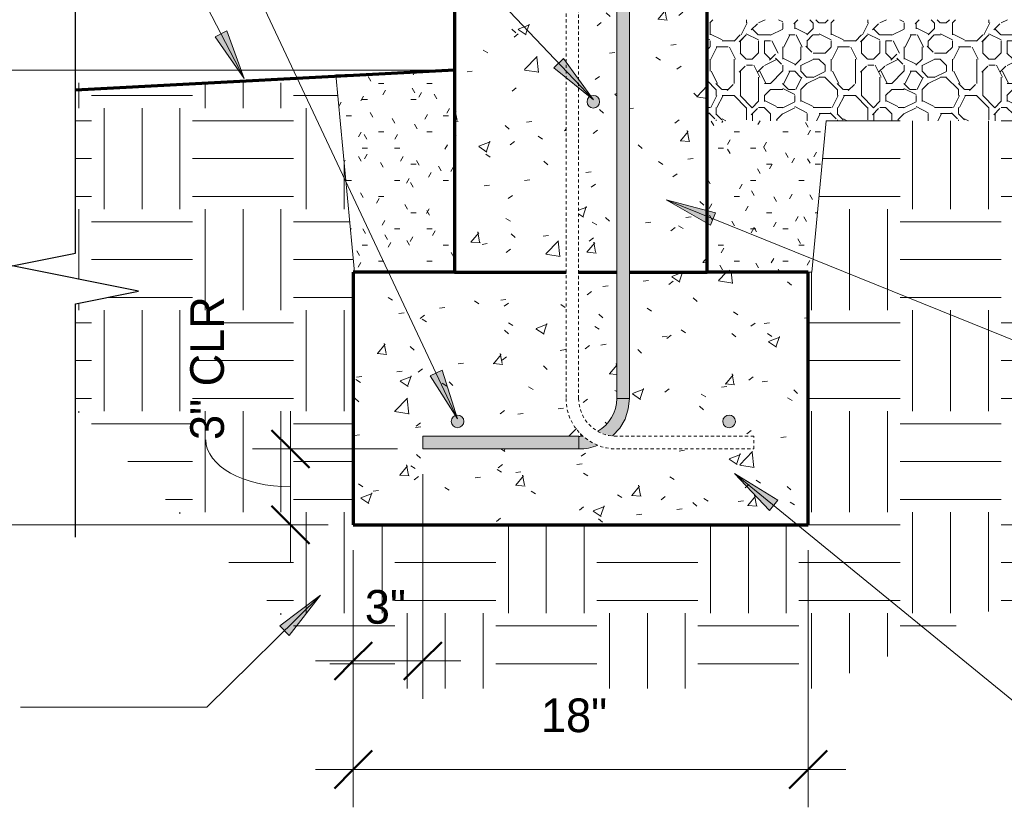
# Model space of a CAD drawing. Header units: inches. Extents: x 185 to 1318, y -45 to 298.
# Tile 7 of 23: x 678 to 717, y 56 to 87. Entities that reach past the tile are written whole.
import ezdxf

# ---------------------------------------------------------------- set-up
doc = ezdxf.new("R2010")
doc.units = ezdxf.units.IN
doc.header["$MEASUREMENT"] = 0
doc.linetypes.add('Hidden 1_8_', pattern=[0.1875, 0.125, -0.0625])
doc.layers.add('A-ANNO-DIMS', color=1, linetype='Continuous')
for name, color, linetype, lineweight in [('A-ANNO-DIMS-16', 1, 'Continuous', 9), ('A-ANNO-TEXT', 2, 'Continuous', 9), ('A-DETL', 5, 'Continuous', 9), ('A-DETL-GENF', 3, 'Continuous', 9), ('A-DETL-HLIN', 3, 'Continuous', 70), ('A-DETL-LLIN', 3, 'Continuous', 9), ('A-DETL-MBND', 5, 'Hidden 1_8_', 9)]:
    doc.layers.add(name, color=color, linetype=linetype, lineweight=lineweight)
doc.dimstyles.new('Linear_-_3_32__SBT_INCH_INCREM', dxfattribs={"dimscale": 12, "dimtxt": 0.125, "dimasz": 0.18, "dimexe": 0.125, "dimexo": 0.005208, "dimgap": 0.083333, "dimtad": 1, "dimtoh": 1, "dimdec": 0, "dimzin": 1, "dimdsep": 46, "dimlunit": 5, "dimtxsty": 'Standard', "dimtsz": 0.088388, "dimcen": 0.09, "dimdle": 0.125, "dimazin": 0, "dimtfac": 1, "dimtdec": 0, "dimtmove": 0, "dimatfit": 3, "dimfxl": 0, "dimtvp": 1, "dimtolj": 1, "dimtzin": 0, "dimarcsym": 0})
doc.dimstyles.new('Linear_-_3_32__SBT_TO_1_', dxfattribs={"dimscale": 12, "dimtxt": 0.125, "dimasz": 0.18, "dimexe": 0.125, "dimexo": 0.005208, "dimgap": 0.083333, "dimtad": 1, "dimtoh": 1, "dimdec": 0, "dimzin": 3, "dimdsep": 46, "dimlunit": 4, "dimtxsty": 'Standard', "dimtsz": 0.088388, "dimcen": 0.09, "dimdle": 0.125, "dimazin": 1, "dimtfac": 1, "dimtdec": 0, "dimtmove": 0, "dimatfit": 3, "dimfxl": 0, "dimtvp": 1, "dimtolj": 1, "dimtzin": 0, "dimarcsym": 0})
doc.dimstyles.new('Linear_-_3_32__SBT_TO_1_256', dxfattribs={"dimscale": 12, "dimtxt": 0.125, "dimasz": 0.18, "dimexe": 0.125, "dimexo": 0.005208, "dimgap": 0.083333, "dimtad": 1, "dimtoh": 1, "dimdec": 8, "dimzin": 3, "dimdsep": 46, "dimlunit": 4, "dimtxsty": 'Standard', "dimtsz": 0.088388, "dimcen": 0.09, "dimdle": 0.125, "dimazin": 1, "dimtfac": 1, "dimtdec": 8, "dimtmove": 0, "dimatfit": 3, "dimfxl": 0, "dimtvp": 1, "dimtolj": 1, "dimtzin": 0, "dimarcsym": 0})
pattern_1 = [(0, (453.232, 0), (2.56, 0.64), [0.211, -1.709, 0.211, -1.709, -10.24]), (0, (453.232, 0), (2.56, 0.64), [-3.84, 0.211, -3.629, 0.211, -1.709, -4.48]), (0, (453.232, 0), (2.56, 0.64), [-9.6, 0.211, -1.069, 0.211, -2.989]), (120, (454.192, 0.32), (-1.8342563, 1.897025), [0.211, -1.709, 0.211, -1.709, -10.24]), (120, (454.192, 0.32), (-1.8342563, 1.897025), [-3.84, 0.211, -3.629, 0.211, -1.709, -4.48]), (120, (454.192, 0.32), (-1.8342563, 1.897025), [-9.6, 0.211, -1.069, 0.211, -2.989]), (240, (454.512, 1.6), (-0.7257437, -2.537025), [0.211, -1.709, 0.211, -1.709, -10.24]), (240, (454.512, 1.6), (-0.7257437, -2.537025), [-3.84, 0.211, -3.629, 0.211, -1.709, -4.48]), (240, (454.512, 1.6), (-0.7257437, -2.537025), [-9.6, 0.211, -1.069, 0.211, -2.989])]
pattern_2 = [(50, (453.232, 0), (4.590705, -0.40187), [0.48, -5.28]), (355, (453.232, 0), (-0.88784, 4.8137), [0.384, -4.224]), (100.451, (453.614, -0.033), (3.70197, 4.41272), [0.408, -4.487]), (46.184, (453.232, 1.28), (6.83066, -1.05904), [0.72, -7.92]), (96.636, (453.801, 1.192), (5.98166, 6.23401), [0.612, -6.731]), (351.184, (453.232, 1.28), (5.98208, 6.23382), [0.576, -6.336]), (21, (453.872, 0.96), (3.82029, -2.5771), [0.48, -5.28]), (326, (453.872, 0.96), (1.55721, 4.64059), [0.384, -4.224]), (71.451, (454.19, 0.745), (5.37715, 2.0647), [0.408, -4.487]), (37.5, (453.232, 0), (0.077972, 2.130786), [0.211, -3.962, 0.211, -4.077, -4.24]), (37.5, (453.232, 0), (0.077972, 2.130786), [-8.461, 0.211, -4.029]), (7.5, (453.232, 0), (1.683907, 2.52439), [0.211, -2.234, 0.211, -3.866, -1.616]), (7.5, (453.232, 0), (1.683907, 2.52439), [-6.522, 0.211, -1.405]), (327.5, (451.804, 0), (3.416527, -0.144297), [0.211, -1.389, 0.211, -4.781, -6.624]), (327.5, (451.804, 0), (3.416527, -0.144297), [-6.592, 0.211, -6.413]), (317.5, (451.164, 0), (3.732463, 0.640715), [0.211, -1.869, 0.211, -3.104, -4.704]), (317.5, (451.164, 0), (3.732463, 0.640715), [-5.395, 0.211, -4.493])]

# ---------------------------------------------------------------- blocks, each defined once
blk = doc.blocks.new('Reinf Bar Secti__CONC STEM0')
at = {"layer": 'A-DETL-GENF'}
h = blk.add_hatch(color=256, dxfattribs=at)
edge = h.paths.add_edge_path(flags=0)
edge.add_arc((0, 0), 0.25, 180, 360)
edge.add_arc((0, 0), 0.25, 0, 180)
for start, end in [(0, 180), (180, 0)]:
    blk.add_arc((0, 0), 0.25, start, end, dxfattribs=at)
blk = doc.blocks.new('Reinf Bar Secti__CONC STEM2')
at = {"layer": 'A-DETL-GENF'}
h = blk.add_hatch(color=256, dxfattribs=at)
edge = h.paths.add_edge_path(flags=0)
edge.add_arc((0, 0), 0.25, 180, 360)
edge.add_arc((0, 0), 0.25, 360, 540)
for start, end in [(360, 180), (180, 360)]:
    blk.add_arc((0, 0), 0.25, start, end, dxfattribs=at)
blk = doc.blocks.new('Break Line1 - B__CONC STEM1')
at = {"layer": 'A-DETL-GENF', "lineweight": 30}
for p, q in [((0.5, 2.5), (-0.5, -2.5)), ((1, 0), (0.5, 2.5)), ((-1, 0), (-10.857, 0)), ((-0.5, -2.5), (-1, 0)), ((10.242, 0), (1, 0))]:
    blk.add_line(p, q, dxfattribs=at)
blk = doc.blocks.new('Reinf Bar Eleva__CONC STEM0')
at = {"layer": 'A-DETL-GENF'}
blk.add_hatch(color=256, dxfattribs=at).paths.add_polyline_path([(6.176, 0), (0, 0), (0, -0.5), (6.176, -0.5)], flags=0)
for p, q in [((6.176, 0), (0, 0)), ((0, 0), (0, -0.5)), ((6.176, -0.5), (6.176, 0)), ((0, -0.5), (6.176, -0.5))]:
    blk.add_line(p, q, dxfattribs=at)
blk = doc.blocks.new('Reinf Bar Eleva__CONC STEM2')
at = {"layer": 'A-DETL-GENF'}
blk.add_hatch(color=256, dxfattribs=at).paths.add_polyline_path([(44.1875, 0), (0, 0), (0, -0.5), (44.1875, -0.5)], flags=0)
for p, q in [((44.1875, 0), (0, 0)), ((0, 0), (0, -0.5)), ((44.1875, -0.5), (44.1875, 0)), ((0, -0.5), (44.1875, -0.5))]:
    blk.add_line(p, q, dxfattribs=at)
blk = doc.blocks.new('DIMBLOCK39-FTG __CONC STEM0')
at = {"layer": 'A-ANNO-DIMS-16'}
for p, q in [((694.347, 69.007), (694.347, 60.111)), ((694.347, 61.611), (694.347, 69.007)), ((691.597, 66.005), (691.597, 60.111)), ((691.597, 61.611), (691.597, 66.005)), ((690.097, 61.611), (695.847, 61.611))]:
    blk.add_line(p, q, dxfattribs=at)
at = {"layer": 'A-ANNO-DIMS-16', "lineweight": 50}
for p, q in [((691.597, 61.611), (692.347, 62.361)), ((694.347, 61.611), (695.097, 62.361)), ((691.597, 61.611), (690.847, 60.861)), ((694.347, 61.611), (693.597, 60.861))]:
    blk.add_line(p, q, dxfattribs=at)
at = {"layer": 'A-ANNO-DIMS-16', "color": 0, "insert": (692.055, 64.421), "char_height": 1.33411, "width": 2.2, "attachment_point": 1, "line_spacing_factor": 1.070803}
blk.add_mtext('\\fStylus BT|b0|i0|c0|p34|;3"', dxfattribs=at)
blk = doc.blocks.new('DIMBLOCK40-FTG __CONC STEM0')
at = {"layer": 'A-ANNO-DIMS-16'}
for p, q in [((689.11, 71.507), (689.11, 65.505)), ((693.347, 70.007), (687.61, 70.007)), ((689.11, 70.007), (693.347, 70.007)), ((690.597, 67.005), (687.61, 67.005)), ((689.11, 67.005), (690.597, 67.005))]:
    blk.add_line(p, q, dxfattribs=at)
at = {"layer": 'A-ANNO-DIMS-16', "lineweight": 50}
for p, q in [((689.11, 70.007), (688.36, 70.757)), ((689.11, 70.007), (689.86, 69.257)), ((689.11, 67.005), (688.36, 67.755)), ((689.11, 67.005), (689.86, 66.255))]:
    blk.add_line(p, q, dxfattribs=at)
at = {"layer": 'A-ANNO-DIMS-16'}
blk.add_ellipse((689.11, 70.363), major_axis=(3.347, 0), ratio=0.554765, start_param=3.141593, end_param=4.712389, dxfattribs=at)
at = {"layer": 'A-ANNO-DIMS-16', "color": 0, "insert": (685.143, 70.363), "char_height": 1.33411, "width": 7, "attachment_point": 1, "rotation": 90, "line_spacing_factor": 1.070803}
blk.add_mtext('\\fStylus BT|b0|i0|c0|p34|;3" CLR', dxfattribs=at)
blk = doc.blocks.new('DIMBLOCK41-FTG __CONC STEM0')
at = {"layer": 'A-ANNO-DIMS-16'}
for p, q in [((691.597, 66.005), (691.597, 55.816)), ((691.597, 57.316), (691.597, 66.005)), ((709.597, 66.005), (709.597, 55.816)), ((709.597, 57.316), (709.597, 66.005)), ((690.097, 57.316), (711.097, 57.316))]:
    blk.add_line(p, q, dxfattribs=at)
at = {"layer": 'A-ANNO-DIMS-16', "lineweight": 50}
for p, q in [((691.597, 57.316), (692.347, 58.066)), ((709.597, 57.316), (710.347, 58.066)), ((691.597, 57.316), (690.847, 56.566)), ((709.597, 57.316), (708.847, 56.566))]:
    blk.add_line(p, q, dxfattribs=at)
at = {"layer": 'A-ANNO-DIMS-16', "color": 0, "insert": (699.026, 60.126), "char_height": 1.33411, "width": 3.77143, "attachment_point": 1, "line_spacing_factor": 1.070803}
blk.add_mtext('\\fStylus BT|b0|i0|c0|p34|;18"', dxfattribs=at)
blk = doc.blocks.new('DIMBLOCK42-FTG __CONC STEM0')
at = {"layer": 'A-ANNO-DIMS-16'}
for p, q in [((665.163, 65.505), (665.163, 86.505)), ((694.597, 85.005), (663.663, 85.005)), ((665.163, 85.005), (694.597, 85.005)), ((690.597, 67.005), (663.663, 67.005)), ((665.163, 67.005), (690.597, 67.005))]:
    blk.add_line(p, q, dxfattribs=at)
at = {"layer": 'A-ANNO-DIMS-16', "lineweight": 50}
for p, q in [((665.163, 85.005), (664.413, 85.755)), ((665.163, 85.005), (665.913, 84.255)), ((665.163, 67.005), (664.413, 67.755)), ((665.163, 67.005), (665.913, 66.255))]:
    blk.add_line(p, q, dxfattribs=at)
at = {"layer": 'A-ANNO-DIMS-16', "color": 0, "insert": (662.353, 72.41), "char_height": 1.33411, "width": 8.62857, "attachment_point": 1, "rotation": 90, "line_spacing_factor": 1.070803}
blk.add_mtext('\\fStylus BT|b0|i0|c0|p34|;18" MIN', dxfattribs=at)

msp = doc.modelspace()

# ---------------------------------------------------------------- hatches: boundary and pattern name
at = {"layer": 'A-ANNO-TEXT'}
for points in [[(686.59499772, 86.57005661), (686.1277115, 86.32723638), (687.28355599, 84.67395086)], [(699.91504596, 85.46338651), (699.53316568, 85.10077717), (701.10125151, 83.83174749)], [(705.73390904, 78.8745856), (705.93128223, 79.36280882), (703.9783839, 79.86829633)], [(695.11267268, 73.12576598), (694.63618322, 72.90154316), (695.72599867, 71.20400618)], [(708.07190496, 67.56878573), (708.40489785, 67.97674874), (706.68900805, 69.03743329)], [(688.69246556, 63.00045756), (689.06160023, 62.6248811), (690.30342611, 64.21459743)]]:
    msp.add_hatch(color=7, dxfattribs=at).paths.add_polyline_path(points, flags=0)
at = {"layer": 'A-DETL-GENF'}
h = msp.add_hatch(dxfattribs=at)
h.set_pattern_fill('FP4_7', style=0, pattern_type=2)
h.set_pattern_definition(pattern_2)
h.paths.add_polyline_path([(695.5970627, 91.00508928), (695.5970627, 77.00508928), (700.016385, 77.00508928), (700.016385, 91.00508928)], flags=0)
h = msp.add_hatch(dxfattribs=at)
h.set_pattern_fill('FP4_7', style=0, pattern_type=2)
h.set_pattern_definition(pattern_2)
h.paths.add_polyline_path([(702.02325533, 77.00508928), (702.02325533, 91.00508928), (700.516385, 91.00508928), (700.516385, 77.00508928)], flags=0)
edge = h.paths.add_edge_path(flags=0)
edge.add_arc((701.0970627, 83.75508928), 0.25, 180, 360)
edge.add_arc((701.0970627, 83.75508928), 0.25, 0, 180)
h = msp.add_hatch(dxfattribs=at)
h.set_pattern_fill('FP4_7', style=0, pattern_type=2)
h.set_pattern_definition(pattern_2)
h.paths.add_polyline_path([(705.5970627, 77.00508928), (705.5970627, 91.00508928), (702.52325533, 91.00508928), (702.52325533, 77.00508928)], flags=0)
h = msp.add_hatch(dxfattribs=at)
h.set_pattern_fill('FP4_11', style=0, pattern_type=2)
h.set_pattern_definition([(0, (453.232, 0), (4.8, 4.8), [0.48, -0.72, 0.24, -0.72, -2.64]), (0, (453.232, 0), (4.8, 4.8), [-2.16, 0.24, -2.4]), (0, (455.632, 0.48), (4.8, 4.8), [0.24, -4.56]), (0, (454.192, 0.72), (4.8, 4.8), [0.24, -0.48, 0.24, -3.84]), (0, (456.592, 0.96), (4.8, 4.8), [0.48, -4.32]), (0, (457.072, 1.2), (4.8, 4.8), [0.24, -4.56]), (0, (455.632, 1.68), (4.8, 4.8), [0.48, -4.32]), (0, (453.232, 1.92), (4.8, 4.8), [0.24, -0.48, 0.24, -1.2, -2.64]), (0, (453.232, 1.92), (4.8, 4.8), [-2.16, 0.72, -1.92]), (0, (456.592, 2.4), (4.8, 4.8), [0.48, -4.32]), (0, (453.712, 2.64), (4.8, 4.8), [0.48, -0.24, 0.24, -1.92, -1.92]), (0, (453.712, 2.64), (4.8, 4.8), [-2.88, 0.24, -1.68]), (0, (453.472, 2.88), (4.8, 4.8), [0.24, -4.56]), (0, (455.152, 3.12), (4.8, 4.8), [0.24, -0.24, 0.24, -4.08]), (0, (454.432, 3.36), (4.8, 4.8), [0.24, -4.56]), (0, (457.552, 3.6), (4.8, 4.8), [0.24, -4.56]), (0, (455.392, 3.84), (4.8, 4.8), [0.24, -1.92, 0.24, -2.4]), (0, (455.392, 4.08), (4.8, 4.8), [0.48, -4.32]), (0, (456.352, 4.32), (4.8, 4.8), [0.48, -4.32]), (0, (453.472, 4.56), (4.8, 4.8), [0.24, -2.88, 0.48, -1.2]), (90, (453.232, 2.16), (-4.8, 4.8), [0.96, -0.96, 0.48, -2.4]), (90, (453.472, 2.16), (-4.8, 4.8), [0.24, -1.68, 0.48, -2.4]), (90, (453.712, 0.96), (-4.8, 4.8), [0.72, -4.08]), (90, (453.952, 0.96), (-4.8, 4.8), [0.48, -4.32]), (90, (454.192, 0.24), (-4.8, 4.8), [0.24, -2.88, 0.24, -0.24, -1.2]), (90, (454.192, 0.24), (-4.8, 4.8), [-3.6, 0.48, -0.72]), (90, (454.672, 0.24), (-4.8, 4.8), [0.24, -1.68, 0.24, -2.64]), (90, (454.912, 2.16), (-4.8, 4.8), [0.48, -0.72, 0.24, -0.24, -3.12]), (90, (454.912, 2.16), (-4.8, 4.8), [-1.68, 0.48, -2.64]), (90, (455.152, 1.2), (-4.8, 4.8), [0.48, -2.64, 0.24, -1.44]), (90, (455.392, 0.24), (-4.8, 4.8), [0.24, -0.24, 0.48, -3.84]), (90, (455.872, 3.36), (-4.8, 4.8), [0.24, -4.56]), (90, (456.112, 3.36), (-4.8, 4.8), [0.48, -0.48, 0.24, -0.24, -3.36]), (90, (456.112, 3.36), (-4.8, 4.8), [-1.44, 0.48, -2.88]), (90, (456.352, 1.2), (-4.8, 4.8), [0.24, -0.24, 0.24, -0.48, -3.6]), (90, (456.352, 1.2), (-4.8, 4.8), [-1.2, 0.24, -3.36]), (90, (457.072, 2.88), (-4.8, 4.8), [0.96, -3.84]), (90, (457.312, 2.4), (-4.8, 4.8), [0.96, -0.72, 0.48, -2.64]), (90, (457.552, 0.48), (-4.8, 4.8), [0.24, -0.72, 0.48, -3.36]), (90, (457.792, 0.96), (-4.8, 4.8), [0.72, -4.08]), (45, (455.152, 0), (4e-16, 4.79984), [0.339, -6.449]), (45, (457.792, 0.24), (4e-16, 4.79984), [0.339, -5.77, 0.339, -0.339]), (45, (454.672, 0.48), (4e-16, 4.79984), [0.339, -2.715, 0.339, -3.394]), (45, (455.872, 0.48), (4e-16, 4.79984), [0.339, -5.431, 0.339, -0.679]), (45, (456.112, 0.48), (4e-16, 4.79984), [0.679, -2.715, 0.679, -2.715]), (45, (454.912, 0.96), (4e-16, 4.79984), [0.339, -3.055, 0.339, -0.339, -2.715]), (45, (454.912, 0.96), (4e-16, 4.79984), [-4.073, 0.339, -2.376]), (45, (457.312, 1.2), (4e-16, 4.79984), [0.339, -0.339, 0.339, -5.77]), (45, (453.952, 1.44), (4e-16, 4.79984), [0.339, -4.073, 0.339, -2.037]), (45, (457.792, 1.92), (4e-16, 4.79984), [0.339, -0.339, 0.339, -1.358, -4.413]), (45, (457.792, 1.92), (4e-16, 4.79984), [-2.376, 0.339, -4.073]), (45, (454.912, 2.64), (4e-16, 4.79984), [0.339, -6.449]), (45, (453.712, 2.88), (4e-16, 4.79984), [0.679, -6.109]), (45, (453.232, 3.36), (4e-16, 4.79984), [0.339, -0.339, 0.339, -5.77]), (45, (455.872, 4.08), (4e-16, 4.79984), [0.339, -6.449]), (45, (457.312, 4.56), (4e-16, 4.79984), [0.339, -6.449]), (135, (455.392, 0.48), (4e-16, 4.79984), [0.339, -6.449]), (135, (455.632, 0.48), (4e-16, 4.79984), [0.339, -6.449]), (135, (454.192, 0.72), (4e-16, 4.79984), [0.339, -1.358, 0.679, -4.412]), (135, (453.232, 0.72), (4e-16, 4.79984), [0.339, -6.449]), (135, (456.352, 1.44), (4e-16, 4.79984), [0.339, -2.715, 0.339, -3.394]), (135, (456.592, 1.44), (4e-16, 4.79984), [0.339, -2.037, 0.339, -2.036, -2.037]), (135, (456.592, 1.44), (4e-16, 4.79984), [-4.752, 0.339, -1.697]), (135, (453.712, 1.68), (4e-16, 4.79984), [0.339, -6.449]), (135, (457.552, 1.92), (4e-16, 4.79984), [0.679, -1.697, 0.339, -0.339, -3.734]), (135, (457.552, 1.92), (4e-16, 4.79984), [-3.054, 0.339, -3.394]), (135, (454.432, 2.64), (4e-16, 4.79984), [0.339, -6.449]), (135, (456.352, 2.64), (4e-16, 4.79984), [0.679, -6.109]), (135, (456.592, 2.64), (4e-16, 4.79984), [0.339, -6.449]), (135, (455.152, 3.12), (4e-16, 4.79984), [0.339, -6.449]), (135, (453.712, 3.84), (4e-16, 4.79984), [0.339, -6.449]), (135, (457.552, 3.84), (4e-16, 4.79984), [0.339, -6.449]), (26.565, (453.712, 0), (4.799944, -0.000452), [0.537, -10.196]), (26.565, (453.232, 0.48), (4.799944, -0.000452), [0.537, -10.196]), (26.565, (453.232, 0.72), (4.799944, -0.000452), [0.537, -10.196]), (26.565, (454.432, 0.72), (4.799944, -0.000452), [0.537, -10.196]), (26.565, (454.192, 1.68), (4.799944, -0.000452), [0.537, -10.196]), (26.565, (454.192, 1.92), (4.799944, -0.000452), [0.537, -10.196]), (26.565, (455.152, 2.88), (4.799944, -0.000452), [0.537, -10.196]), (26.565, (455.392, 3.12), (4.799944, -0.000452), [0.537, -10.196]), (26.565, (453.472, 3.6), (4.799944, -0.000452), [0.537, -10.196]), (26.565, (454.912, 3.6), (4.799944, -0.000452), [0.537, -10.196]), (63.435, (457.312, 0), (-0.000452, 4.799944), [0.537, -10.196]), (63.435, (456.112, 0.72), (-0.000452, 4.799944), [0.537, -10.196]), (63.435, (455.392, 1.2), (-0.000452, 4.799944), [0.537, -10.196]), (63.435, (456.112, 1.92), (-0.000452, 4.799944), [0.537, -10.196]), (63.435, (456.352, 1.92), (-0.000452, 4.799944), [0.537, -10.196]), (63.435, (454.672, 2.64), (-0.000452, 4.799944), [0.537, -10.196]), (63.435, (454.192, 2.88), (-0.000452, 4.799944), [0.537, -10.196]), (63.435, (456.112, 3.84), (-0.000452, 4.799944), [0.537, -10.196]), (63.435, (454.192, 4.32), (-0.000452, 4.799944), [0.537, -10.196]), (116.565, (453.472, 2.88), (0.000452, 4.799944), [0.537, -10.196]), (116.565, (456.352, 2.88), (0.000452, 4.799944), [0.537, -10.196]), (116.565, (453.232, 3.12), (0.000452, 4.799944), [0.537, -10.196]), (116.565, (457.072, 3.84), (0.000452, 4.799944), [0.537, -10.196]), (116.565, (453.952, 4.08), (0.000452, 4.799944), [0.537, -10.196]), (116.565, (454.912, 4.32), (0.000452, 4.799944), [0.537, -10.196]), (153.435, (455.152, 0), (-4.799944, -0.000452), [0.537, -10.196]), (153.435, (454.192, 0.48), (-4.799944, -0.000452), [0.537, -10.196]), (153.435, (457.552, 0.72), (-4.799944, -0.000452), [0.537, -10.196]), (153.435, (457.072, 1.2), (-4.799944, -0.000452), [0.537, -10.196]), (153.435, (455.152, 1.68), (-4.799944, -0.000452), [0.537, -10.196]), (153.435, (453.952, 1.92), (-4.799944, -0.000452), [0.537, -10.196]), (153.435, (455.392, 1.92), (-4.799944, -0.000452), [0.537, -10.196]), (153.435, (454.672, 2.4), (-4.799944, -0.000452), [0.537, -10.196]), (153.435, (454.672, 3.6), (-4.799944, -0.000452), [0.537, -10.196]), (153.435, (453.232, 4.56), (-4.799944, -0.000452), [0.537, -10.196]), (153.435, (456.112, 4.56), (-4.799944, -0.000452), [0.537, -10.196]), (153.435, (456.592, 4.56), (-4.799944, -0.000452), [0.537, -10.196])])
h.paths.add_polyline_path([(705.5970627, 87.00508928), (705.5970627, 83.00508928), (733.8470627, 83.00508928), (733.8470627, 87.00508928)], flags=0)
h = msp.add_hatch(dxfattribs=at)
h.set_pattern_fill('FP4_10', style=0, pattern_type=2)
h.set_pattern_definition(pattern_1)
h.paths.add_polyline_path([(695.5970627, 77.00508928), (695.5970627, 84.98949061), (690.9011661, 84.82550629), (691.64512064, 77.00508928)], flags=0)
h = msp.add_hatch(dxfattribs=at)
h.set_pattern_fill('FP4_9', style=0, pattern_type=2)
h.set_pattern_definition([(0, (453.232, 0), (4, 4), [4, -4]), (0, (453.232, 1.5), (4, 4), [4, -4]), (0, (453.232, 3), (4, 4), [4, -4]), (90, (453.732, 3.5), (-4, 4), [4, -4]), (90, (455.232, 3.5), (-4, 4), [4, -4]), (90, (456.732, 3.5), (-4, 4), [4, -4])])
h.paths.add_polyline_path([(680.5970627, 71.57622737), (691.65399118, 60.51929889), (709.87800889, 60.51929889), (733.8470627, 71.1910092), (733.8470627, 80.50508928), (731.3470627, 81.00508928), (736.3470627, 82.00508928), (733.8470627, 82.50508928), (733.8470627, 83.00508928), (710.31345124, 83.00508928), (709.74267256, 77.00508928), (709.5970627, 77.00508928), (709.5970627, 67.00508928), (691.5970627, 67.00508928), (691.5970627, 77.00508928), (691.64512064, 77.00508928), (690.9316473, 84.50508928), (680.5970627, 84.50508928), (680.5970627, 76.75508928), (683.0970627, 76.25508928), (680.5970627, 75.75508928)], flags=0)
h = msp.add_hatch(dxfattribs=at)
h.set_pattern_fill('FP4_10', style=0, pattern_type=2)
h.set_pattern_definition(pattern_1)
h.paths.add_polyline_path([(705.5970627, 77.00508928), (709.5970627, 77.00508928), (709.74267256, 77.00508928), (710.31345124, 83.00508928), (705.5970627, 83.00508928)], flags=0)
h = msp.add_hatch(dxfattribs=at)
h.set_pattern_fill('FP4_7', style=0, pattern_type=2)
h.set_pattern_definition(pattern_2)
edge = h.paths.add_edge_path(flags=0)
edge.add_line((691.5970627, 77.00508928), (691.5970627, 67.00508928))
edge.add_line((691.5970627, 67.00508928), (709.5970627, 67.00508928))
edge.add_line((709.5970627, 67.00508928), (709.5970627, 77.00508928))
edge.add_line((709.5970627, 77.00508928), (702.52325533, 77.00508928))
edge.add_line((702.52325533, 77.00508928), (702.52325533, 72.00508928))
edge.add_spline(control_points=[(702.52325533, 72.00508928), (702.51832211, 71.86604237), (702.48250451, 71.58890464), (702.34784823, 71.19325387), (702.13974478, 70.83187498), (701.95610257, 70.62283462), (701.85551678, 70.52799164)], knot_values=[0, 0, 0, 0, 0.4174031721, 0.8321250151, 1.2459572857, 1.6607032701, 1.6607032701, 1.6607032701, 1.6607032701], degree=3, periodic=0)
edge.add_line((701.85551678, 70.52799164), (702.016385, 70.50681294))
edge.add_line((702.016385, 70.50681294), (707.44961828, 70.50681294))
edge.add_line((707.44961828, 70.50681294), (707.44961828, 70.00681294))
edge.add_line((707.44961828, 70.00681294), (702.016385, 70.00681294))
edge.add_spline(control_points=[(702.016385, 70.00681294), (701.88859955, 70.01310367), (701.63453456, 70.04605131), (701.38967265, 70.1215807), (701.27190081, 70.16892402)], knot_values=[0, 0, 0, 0, 0.3838206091, 0.7646149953, 0.7646149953, 0.7646149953, 0.7646149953], degree=3, periodic=0)
edge.add_spline(control_points=[(701.27190081, 70.16892402), (701.15363259, 70.12095881), (700.90743141, 70.0447298), (700.65178519, 70.01246033), (700.52325533, 70.00681294)], knot_values=[0, 0, 0, 0, 0.382873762, 0.7688353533, 0.7688353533, 0.7688353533, 0.7688353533], degree=3, periodic=0)
edge.add_line((700.52325533, 70.00681294), (694.3470627, 70.00681294))
edge.add_line((694.3470627, 70.00681294), (694.3470627, 70.50681294))
edge.add_line((694.3470627, 70.50681294), (700.52325533, 70.50681294))
edge.add_line((700.52325533, 70.50681294), (700.68795827, 70.52677283))
edge.add_spline(control_points=[(700.68795827, 70.52677283), (700.58678586, 70.62153862), (700.40202186, 70.83065636), (700.192624, 71.19269152), (700.05719027, 71.58939249), (700.02126956, 71.86736127), (700.016385, 72.00681294)], knot_values=[0, 0, 0, 0, 0.4158698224, 0.8309005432, 1.2468490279, 1.665460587, 1.665460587, 1.665460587, 1.665460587], degree=3, periodic=0)
edge.add_line((700.016385, 72.00681294), (700.016385, 77.00508928))
edge.add_line((700.016385, 77.00508928), (691.5970627, 77.00508928))
edge = h.paths.add_edge_path(flags=0)
edge.add_arc((695.7220627, 71.09647058), 0.25, 0, 180)
edge.add_arc((695.7220627, 71.09647058), 0.25, 180, 360)
edge = h.paths.add_edge_path(flags=0)
edge.add_arc((706.4720627, 71.09647058), 0.25, 180, 360)
edge.add_arc((706.4720627, 71.09647058), 0.25, 0, 180)
h = msp.add_hatch(dxfattribs=at)
h.set_pattern_fill('FP4_7', style=0, pattern_type=2)
h.set_pattern_definition(pattern_2)
edge = h.paths.add_edge_path(flags=0)
edge.add_line((702.02325533, 72.00508928), (702.02325533, 77.00508928))
edge.add_line((702.02325533, 77.00508928), (700.516385, 77.00508928))
edge.add_line((700.516385, 77.00508928), (700.516385, 72.00681294))
edge.add_spline(control_points=[(700.516385, 72.00681294), (700.52001655, 71.9019591), (700.54708728, 71.69289713), (700.66570965, 71.34563208), (700.85313184, 71.05721308), (701.07785787, 70.83829329), (701.20607845, 70.74630803), (701.27325533, 70.70492905)], knot_values=[0, 0, 0, 0, 0.3147501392, 0.6275151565, 1.0947904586, 1.3293923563, 1.5660874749, 1.5660874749, 1.5660874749, 1.5660874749], degree=3, periodic=0)
edge.add_spline(control_points=[(701.27325533, 70.70492905), (701.38583146, 70.77109995), (701.54379586, 70.89190084), (701.71603522, 71.08926563), (701.8259728, 71.2525801), (701.91260645, 71.42936049), (701.99753943, 71.67717987), (702.0226804, 71.87450928), (702.02325533, 72.00508928)], knot_values=[0, 0, 0, 0, 0.391749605, 0.588039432, 0.7842936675, 0.9805719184, 1.1768514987, 1.5685952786, 1.5685952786, 1.5685952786, 1.5685952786], degree=3, periodic=0)
h = msp.add_hatch(color=7, dxfattribs=at)
edge = h.paths.add_edge_path(flags=0)
edge.add_line((702.52325533, 72.00508928), (702.02325533, 72.00508928))
edge.add_spline(control_points=[(702.02325533, 72.00508928), (702.0226711, 71.87445038), (701.99749315, 71.67703478), (701.91247732, 71.42911771), (701.82573061, 71.25229337), (701.71578101, 71.08888551), (701.54335325, 70.89150423), (701.38482771, 70.77118203), (701.27190081, 70.70549011)], knot_values=[0, 0, 0, 0, 0.3919206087, 0.5882868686, 0.7846501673, 0.9810075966, 1.1773676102, 1.5693002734, 1.5693002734, 1.5693002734, 1.5693002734], degree=3, periodic=0)
edge.add_spline(control_points=[(701.27190081, 70.70549011), (701.36243942, 70.65746264), (701.55232805, 70.57821929), (701.75420417, 70.53818678), (701.85551678, 70.52799164)], knot_values=[0, 0, 0, 0, 0.3074652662, 0.6129381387, 0.6129381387, 0.6129381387, 0.6129381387], degree=3, periodic=0)
edge.add_spline(control_points=[(701.85551678, 70.52799164), (701.95610257, 70.62283462), (702.13974478, 70.83187498), (702.34784823, 71.19325387), (702.48250451, 71.58890464), (702.51832211, 71.86604237), (702.52325533, 72.00508928)], knot_values=[0, 0, 0, 0, 0.4147459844, 0.828578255, 1.243300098, 1.6607032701, 1.6607032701, 1.6607032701, 1.6607032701], degree=3, periodic=0)
h = msp.add_hatch(color=7, dxfattribs=at)
edge = h.paths.add_edge_path(flags=0)
edge.add_line((700.52325533, 70.50508928), (700.52325533, 70.00508928))
edge.add_spline(control_points=[(700.52325533, 70.00508928), (700.65179682, 70.01128865), (700.90739762, 70.04442267), (701.1535762, 70.12093359), (701.27190081, 70.16892402)], knot_values=[0, 0, 0, 0, 0.3860726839, 0.7691316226, 0.7691316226, 0.7691316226, 0.7691316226], degree=3, periodic=0)
edge.add_spline(control_points=[(701.27190081, 70.16892402), (701.16402587, 70.20719769), (700.95484334, 70.30633628), (700.77166404, 70.44778488), (700.68795827, 70.52677283)], knot_values=[0, 0, 0, 0, 0.3433902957, 0.6886608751, 0.6886608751, 0.6886608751, 0.6886608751], degree=3, periodic=0)
edge.add_line((700.68795827, 70.52677283), (700.52325533, 70.50508928))

# ---------------------------------------------------------------- linework, layer by layer
at = {"layer": 'A-ANNO-TEXT', "color": 7}
for p, q in [((701.10125151, 83.83174749), (681.98664033, 103.96220815)), ((695.72599867, 71.20400618), (681.98664033, 100.40112051)), ((687.28355599, 84.67395086), (681.98664033, 94.86740028)), ((686.59499772, 86.57005661), (686.1277115, 86.32723638)), ((687.28355599, 84.67395086), (686.59499772, 86.57005661)), ((686.1277115, 86.32723638), (687.28355599, 84.67395086)), ((699.91504596, 85.46338651), (699.53316568, 85.10077717)), ((701.10125151, 83.83174749), (699.91504596, 85.46338651)), ((699.53316568, 85.10077717), (701.10125151, 83.83174749)), ((705.93128223, 79.36280882), (703.9783839, 79.86829633)), ((703.9783839, 79.86829633), (705.73390904, 78.8745856)), ((703.9783839, 79.86829633), (718.02153548, 74.19109463)), ((705.73390904, 78.8745856), (705.93128223, 79.36280882)), ((695.11267268, 73.12576598), (694.63618322, 72.90154316)), ((694.63618322, 72.90154316), (695.72599867, 71.20400618)), ((695.72599867, 71.20400618), (695.11267268, 73.12576598)), ((708.40489785, 67.97674874), (706.68900805, 69.03743329)), ((706.68900805, 69.03743329), (708.07190496, 67.56878573)), ((706.68900805, 69.03743329), (718.02153548, 59.7874499)), ((708.07190496, 67.56878573), (708.40489785, 67.97674874)), ((690.30342611, 64.21459743), (685.79902023, 59.7874499)), ((690.30342611, 64.21459743), (688.69246556, 63.00045756)), ((689.06160023, 62.6248811), (690.30342611, 64.21459743)), ((688.69246556, 63.00045756), (689.06160023, 62.6248811)), ((685.79902023, 59.7874499), (678.43206852, 59.7874499))]:
    msp.add_line(p, q, dxfattribs=at)
at = {"layer": 'A-DETL'}
for p, q in [((695.5970627, 84.98949061), (690.9011661, 84.82550629)), ((690.9011661, 84.82550629), (691.64512064, 77.00508928)), ((709.74267256, 77.00508928), (710.31345124, 83.00508928)), ((709.5970627, 77.00508928), (709.74267256, 77.00508928))]:
    msp.add_line(p, q, dxfattribs=at)
at = {"layer": 'A-DETL-HLIN'}
for p, q in [((695.5970627, 91.00508928), (695.5970627, 77.00508928)), ((705.5970627, 77.00508928), (705.5970627, 91.00508928)), ((695.5970627, 85.00508928), (680.5970627, 84.21897259)), ((691.5970627, 77.00508928), (691.5970627, 67.00508928)), ((695.5970627, 77.00508928), (691.5970627, 77.00508928)), ((695.5970627, 77.00508928), (700.016385, 77.00508928)), ((700.516385, 77.00508928), (702.02325533, 77.00508928)), ((702.52325533, 77.00508928), (705.5970627, 77.00508928)), ((709.5970627, 77.00508928), (705.5970627, 77.00508928)), ((709.5970627, 67.00508928), (709.5970627, 77.00508928)), ((691.5970627, 67.00508928), (709.5970627, 67.00508928))]:
    msp.add_line(p, q, dxfattribs=at)
at = {"layer": 'A-DETL-LLIN'}
msp.add_line((700.52325533, 70.00681294), (700.52325533, 70.00508928), dxfattribs=at)
msp.add_lwpolyline([(701.86220522, 70.51959477), (702.14179261, 70.83018559), (702.35060266, 71.1921095), (702.47962711, 71.58953025), (702.52325533, 72.00508928)], dxfattribs=at)
for centre, radius, start, end in [((700.52325548, 72.00508922), 1.49999985, 299.944466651, 0.000002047), ((700.52485626, 71.94745069), 1.4423623, 269.936405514, 276.621642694), ((700.52382086, 71.99926498), 1.99417578, 269.983751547, 292.229949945)]:
    msp.add_arc(centre, radius, start, end, dxfattribs=at)
at = {"layer": 'A-DETL-MBND'}
for p, q in [((700.016385, 116.26903049), (700.016385, 72.00681294)), ((700.516385, 72.00681294), (700.516385, 116.26903049)), ((707.44961828, 70.50681294), (702.016385, 70.50681294)), ((707.44961828, 70.00681294), (707.44961828, 70.50681294)), ((702.016385, 70.00681294), (707.44961828, 70.00681294))]:
    msp.add_line(p, q, dxfattribs=at)
for radius in [2, 1.5]:
    msp.add_arc((702.016385, 72.00681294), radius, 180, 270, dxfattribs=at)

# ---------------------------------------------------------------- block references
at = {"layer": 'A-DETL-GENF'}
for name, p, rotation in [('Reinf Bar Eleva__CONC STEM2', (702.52325533, 116.19258928), 269.9999999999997), ('Break Line1 - B__CONC STEM1', (680.5970627, 76.75508928), 270.0000000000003), ('Reinf Bar Secti__CONC STEM2', (706.4720627, 71.09647058), 180), ('Reinf Bar Eleva__CONC STEM0', (700.52325533, 70.00681294), 180)]:
    msp.add_blockref(name, p, dxfattribs=dict(at, rotation=rotation))
for p in [(701.0970627, 83.75508928), (695.7220627, 71.09647058)]:
    msp.add_blockref('Reinf Bar Secti__CONC STEM0', p, dxfattribs=at)

# ---------------------------------------------------------------- dimensions: what is measured, and where the dimension line sits
at = {"layer": 'A-ANNO-DIMS', "lineweight": 9}
for base, p1, p2, dimstyle, override, picture, middle in [((665.1633255, 85.00508928), (691.5970627, 67.00508928), (695.5970627, 85.00508928), 'Linear_-_3_32__SBT_INCH_INCREM', {"dimpost": '<>MIN'}, 'DIMBLOCK42-FTG __CONC STEM0', (663.4133255, 76.00508928)), ((689.10958404, 67.00508928), (694.3470627, 70.00681294), (691.5970627, 67.00508928), 'Linear_-_3_32__SBT_TO_1_256', {"dimpost": '<>CLR'}, 'DIMBLOCK40-FTG __CONC STEM0', (684.85958404, 66.63376893))]:
    dim = msp.add_linear_dim(base=base, p1=p1, p2=p2, angle=90, dimstyle=dimstyle, override=override, dxfattribs=at)
    dim.commit()
    dim.dimension.update_dxf_attribs({"geometry": picture, "text_midpoint": middle})
for base, p2, dimstyle, picture, middle in [((694.3470627, 61.6109909), (694.3470627, 70.00681294), 'Linear_-_3_32__SBT_TO_1_', 'DIMBLOCK39-FTG __CONC STEM0', (698.46838304, 63.3609909)), ((709.5970627, 57.31576999), (709.5970627, 67.00508928), 'Linear_-_3_32__SBT_INCH_INCREM', 'DIMBLOCK41-FTG __CONC STEM0', (700.5970627, 59.06576999))]:
    dim = msp.add_linear_dim(base=base, p1=(691.5970627, 67.00508928), p2=p2, dimstyle=dimstyle, dxfattribs=at)
    dim.commit()
    dim.dimension.update_dxf_attribs({"geometry": picture, "text_midpoint": middle})

doc.saveas('drawing.dxf')
